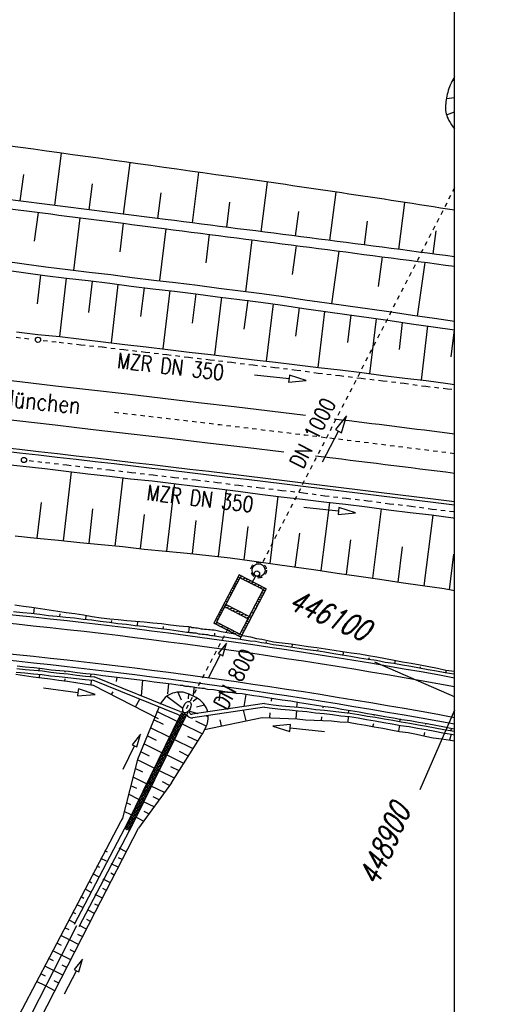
# Model space of a CAD drawing. Extents: x 0 to 1135, y 0 to 420.
# Tile 34 of 84: x 900 to 956, y 65 to 179. Entities that reach past the tile are written whole.
import ezdxf

# ---------------------------------------------------------------- set-up
doc = ezdxf.new("R2010")
doc.units = 0
doc.header["$LTSCALE"] = 2
doc.header["$MEASUREMENT"] = 0
for name, pattern in [('ACAD_ISO03W100', [0.5, 0.25, -0.25]), ('ACAD_ISO10W100W', [0.5, 0.25, -0.25]), ('AUSGEZOGEN', [0]), ('STRICHLINIEX2', [0.5, 0.25, -0.25])]:
    doc.linetypes.add(name, pattern=pattern)
doc.layers.get('0').update_dxf_attribs({"color": 8, "linetype": 'AUSGEZOGEN'})
for name, color, linetype in [('Bahnachse', 7, 'CONTINUOUS'), ('Bestand', 8, 'CONTINUOUS'), ('BOESCHG', 8, 'AUSGEZOGEN'), ('Boeschung', 15, 'CONTINUOUS'), ('Durchlässe', 15, 'CONTINUOUS'), ('FBRTOP', 8, 'AUSGEZOGEN'), ('Gleisachsen', 7, 'CONTINUOUS'), ('GRABEN', 8, 'AUSGEZOGEN'), ('Kabelanlagen', 15, 'CONTINUOUS'), ('NETZ', 250, 'AUSGEZOGEN'), ('RAHMEN', 250, 'AUSGEZOGEN'), ('SCHRIFT', 8, 'AUSGEZOGEN'), ('Tiefenentwässerung', 15, 'CONTINUOUS'), ('Wegboeschungen', 15, 'CONTINUOUS'), ('Wege', 15, 'CONTINUOUS')]:
    doc.layers.add(name, color=color, linetype=linetype)
doc.styles.add('ROMANS', font='romans.shx', dxfattribs={"width": 0.8})

# ---------------------------------------------------------------- blocks, each defined once
blk = doc.blocks.new('*X50')
at = {"color": 0, "linetype": 'ByBlock'}
for p, q in [((-1152511, 1997968), (-1152218, 1998261)), ((-1151870, 1997959), (-1152140, 1998228)), ((-1153129, 1996395), (-1152067, 1997457)), ((-1152923, 1996919), (-1151861, 1997981)), ((-1152319, 1996817), (-1152782, 1997279)), ((-1152717, 1997443), (-1151993, 1998168)), ((-1152229, 1997045), (-1152692, 1997508)), ((-1152139, 1997273), (-1152602, 1997736)), ((-1152050, 1997502), (-1152512, 1997965)), ((-1151960, 1997730), (-1152423, 1998193)), ((-1153541, 1995347), (-1152479, 1996409)), ((-1153335, 1995871), (-1152273, 1996933)), ((-1152768, 1995674), (-1153231, 1996137)), ((-1152678, 1995903), (-1153141, 1996366)), ((-1152588, 1996131), (-1153051, 1996594)), ((-1152498, 1996360), (-1152961, 1996823)), ((-1152409, 1996588), (-1152872, 1997051)), ((-1154159, 1993774), (-1153097, 1994836)), ((-1153953, 1994298), (-1152891, 1995360)), ((-1153747, 1994822), (-1152685, 1995884)), ((-1153217, 1994532), (-1153679, 1994995)), ((-1153127, 1994761), (-1153590, 1995224)), ((-1153037, 1994989), (-1153500, 1995452)), ((-1152947, 1995218), (-1153410, 1995680)), ((-1152858, 1995446), (-1153320, 1995909)), ((-1154571, 1992725), (-1153509, 1993788)), ((-1154365, 1993250), (-1153303, 1994312)), ((-1153666, 1993390), (-1154128, 1993853)), ((-1153576, 1993619), (-1154039, 1994081)), ((-1153486, 1993847), (-1153949, 1994310)), ((-1153396, 1994075), (-1153859, 1994538)), ((-1153306, 1994304), (-1153769, 1994767)), ((-1154983, 1991677), (-1153921, 1992739)), ((-1154777, 1992201), (-1153715, 1993263)), ((-1154114, 1992248), (-1154577, 1992711)), ((-1154025, 1992476), (-1154487, 1992939)), ((-1153935, 1992705), (-1154398, 1993168)), ((-1153845, 1992933), (-1154308, 1993396)), ((-1153755, 1993162), (-1154218, 1993625)), ((-1155396, 1990629), (-1154333, 1991691)), ((-1155189, 1991153), (-1154127, 1992215)), ((-1154563, 1991106), (-1155026, 1991569)), ((-1154473, 1991334), (-1154936, 1991797)), ((-1154384, 1991563), (-1154847, 1992026)), ((-1154294, 1991791), (-1154757, 1992254)), ((-1154204, 1992020), (-1154667, 1992482)), ((-1155808, 1989580), (-1154745, 1990642)), ((-1155602, 1990104), (-1154539, 1991166)), ((-1155012, 1989964), (-1155475, 1990427)), ((-1154922, 1990192), (-1155385, 1990655)), ((-1154833, 1990421), (-1155295, 1990883)), ((-1154743, 1990649), (-1155206, 1991112)), ((-1154653, 1990878), (-1155116, 1991340)), ((-1156220, 1988532), (-1155158, 1989594)), ((-1156014, 1989056), (-1154951, 1990118)), ((-1155461, 1988822), (-1155924, 1989284)), ((-1155371, 1989050), (-1155834, 1989513)), ((-1155281, 1989279), (-1155744, 1989741)), ((-1155192, 1989507), (-1155654, 1989970)), ((-1155102, 1989735), (-1155565, 1990198)), ((-1156838, 1986959), (-1155776, 1988021)), ((-1156632, 1987483), (-1155570, 1988545)), ((-1156426, 1988008), (-1155364, 1989070)), ((-1155910, 1987680), (-1156373, 1988142)), ((-1155820, 1987908), (-1156283, 1988371)), ((-1155730, 1988136), (-1156193, 1988599)), ((-1155641, 1988365), (-1156103, 1988828)), ((-1155551, 1988593), (-1156014, 1989056)), ((-1157250, 1985911), (-1156188, 1986973)), ((-1157044, 1986435), (-1155982, 1987497)), ((-1156359, 1986537), (-1156821, 1987000)), ((-1156269, 1986766), (-1156732, 1987229)), ((-1156179, 1986994), (-1156642, 1987457)), ((-1156089, 1987223), (-1156552, 1987685)), ((-1156000, 1987451), (-1156462, 1987914)), ((-1157662, 1984862), (-1156600, 1985924)), ((-1157456, 1985386), (-1156394, 1986449)), ((-1156808, 1985395), (-1157270, 1985858)), ((-1156718, 1985624), (-1157181, 1986086)), ((-1156628, 1985852), (-1157091, 1986315)), ((-1156538, 1986081), (-1157001, 1986543)), ((-1156448, 1986309), (-1156911, 1986772)), ((-1157849, 1984357), (-1156806, 1985400)), ((-1157256, 1984253), (-1157719, 1984716)), ((-1157167, 1984482), (-1157629, 1984944)), ((-1157623, 1984264), (-1157012, 1984876)), ((-1157077, 1984710), (-1157540, 1985173)), ((-1156987, 1984938), (-1157450, 1985401)), ((-1156897, 1985167), (-1157360, 1985630)), ((-1157559, 1984237), (-1157809, 1984488)), ((-1157398, 1984171), (-1157218, 1984352))]:
    blk.add_line(p, q, dxfattribs=at)
blk = doc.blocks.new('*X52')
at = {"color": 0, "linetype": 'ByBlock'}
for p, q in [((-1147226, 2014286), (-1147082, 2014325)), ((-1147121, 2014547), (-1147039, 2014569)), ((-1146937, 2014364), (-1146792, 2014403)), ((-1146753, 2014180), (-1146355, 2014287)), ((-1146241, 2014084), (-1146096, 2014123)), ((-1147787, 2012971), (-1147481, 2013053)), ((-1147573, 2013261), (-1147428, 2013300)), ((-1147565, 2013497), (-1147259, 2013579)), ((-1147400, 2013774), (-1147255, 2013813)), ((-1147343, 2014022), (-1147037, 2014104)), ((-1146411, 2014039), (-1146385, 2014046)), ((-1146069, 2013897), (-1145672, 2014004)), ((-1145727, 2013756), (-1145689, 2013766)), ((-1145545, 2013805), (-1145534, 2013808)), ((-1145534, 2013808), (-1145400, 2013844)), ((-1145385, 2013615), (-1144988, 2013721)), ((-1145043, 2013474), (-1144993, 2013487)), ((-1144849, 2013526), (-1144704, 2013564)), ((-1144701, 2013332), (-1144304, 2013439)), ((-1144359, 2013191), (-1144297, 2013207)), ((-1144252, 2012987), (-1143946, 2013069)), ((-1144153, 2013246), (-1144008, 2013285)), ((-1148231, 2011920), (-1147925, 2012002)), ((-1148120, 2012183), (-1148065, 2012198)), ((-1148009, 2012446), (-1147703, 2012528)), ((-1147920, 2012237), (-1147814, 2012265)), ((-1147898, 2012708), (-1147891, 2012710)), ((-1147746, 2012749), (-1147601, 2012788)), ((-1144696, 2011936), (-1144390, 2012018)), ((-1144499, 2012222), (-1144354, 2012260)), ((-1144474, 2012461), (-1144168, 2012543)), ((-1144326, 2012734), (-1144181, 2012773)), ((-1148676, 2010870), (-1148370, 2010952)), ((-1148556, 2011135), (-1148411, 2011173)), ((-1148454, 2011395), (-1148147, 2011477)), ((-1148370, 2010952), (-1148209, 2010995)), ((-1148343, 2011658), (-1148238, 2011686)), ((-1148343, 2010726), (-1148295, 2010739)), ((-1148266, 2011212), (-1148259, 2011214)), ((-1148150, 2010778), (-1148005, 2010816)), ((-1148093, 2011725), (-1148036, 2011740)), ((-1148001, 2010584), (-1147525, 2010712)), ((-1145141, 2010885), (-1144835, 2010967)), ((-1145030, 2011148), (-1144991, 2011158)), ((-1145019, 2010685), (-1144946, 2010704)), ((-1144919, 2011410), (-1144612, 2011492)), ((-1144846, 2011197), (-1144724, 2011230)), ((-1144672, 2011709), (-1144528, 2011748)), ((-1149120, 2009819), (-1148814, 2009901)), ((-1149076, 2009598), (-1148931, 2009636)), ((-1148903, 2010110), (-1148758, 2010149)), ((-1148898, 2010344), (-1148592, 2010426)), ((-1148729, 2010622), (-1148584, 2010661)), ((-1147659, 2010443), (-1147599, 2010459)), ((-1147454, 2010498), (-1147309, 2010537)), ((-1147317, 2010302), (-1146841, 2010429)), ((-1146975, 2010160), (-1146903, 2010180)), ((-1146758, 2010219), (-1146613, 2010258)), ((-1146633, 2010019), (-1146157, 2010147)), ((-1146292, 2009878), (-1146207, 2009901)), ((-1146062, 2009939), (-1145917, 2009978)), ((-1145950, 2009737), (-1145585, 2009834)), ((-1145655, 2009582), (-1145511, 2009621)), ((-1145585, 2009834), (-1145279, 2009916)), ((-1145474, 2010097), (-1145337, 2010134)), ((-1145363, 2010360), (-1145057, 2010442)), ((-1145252, 2010622), (-1145164, 2010646)), ((-1145192, 2010172), (-1145168, 2010179)), ((-1149523, 2008779), (-1149126, 2008885)), ((-1149453, 2009031), (-1149394, 2009047)), ((-1149342, 2009293), (-1149036, 2009375)), ((-1149249, 2009085), (-1149147, 2009113)), ((-1149231, 2009556), (-1149221, 2009559)), ((-1149133, 2008651), (-1148988, 2008689)), ((-1148843, 2008728), (-1148784, 2008744)), ((-1148839, 2008496), (-1148442, 2008603)), ((-1148147, 2008449), (-1148100, 2008461)), ((-1146029, 2008783), (-1145723, 2008865)), ((-1146002, 2008558), (-1145857, 2008597)), ((-1145829, 2009070), (-1145684, 2009109)), ((-1145807, 2009309), (-1145501, 2009391)), ((-1148437, 2008371), (-1148292, 2008410)), ((-1148156, 2008214), (-1147866, 2008291)), ((-1147866, 2008291), (-1147759, 2008320)), ((-1147741, 2008092), (-1147596, 2008131)), ((-1147472, 2007931), (-1147075, 2008037)), ((-1147451, 2008170), (-1147417, 2008179)), ((-1147045, 2007813), (-1146900, 2007851)), ((-1146788, 2007648), (-1146167, 2007815)), ((-1146755, 2007890), (-1146733, 2007896)), ((-1146362, 2007995), (-1146320, 2008007)), ((-1146349, 2007533), (-1146278, 2007552)), ((-1146251, 2008258), (-1145945, 2008340)), ((-1146175, 2008045), (-1146056, 2008077))]:
    blk.add_line(p, q, dxfattribs=at)

msp = doc.modelspace()

# ---------------------------------------------------------------- linework, layer by layer
at = {"layer": 'Bahnachse', "linetype": 'ACAD_ISO10W100W'}
msp.add_arc((438.49, -3923.89), 4085, 82.80676, 83.36326, dxfattribs=at)
at = {"layer": 'Bestand', "linetype": 'Continuous'}
for p, q in [((912.31, 86.46), (906.13, 74.69)), ((912.84, 86.19), (906.66, 74.41)), ((909.99, 83.02), (909.67, 83.19)), ((912.13, 83.05), (911.31, 83.47)), ((909.86, 81.97), (909.21, 82.3)), ((911.68, 82.16), (911.26, 82.37)), ((909.08, 81.24), (908.76, 81.41)), ((911.22, 81.27), (910.39, 81.69)), ((908.17, 79.46), (907.85, 79.63)), ((908.95, 80.19), (908.3, 80.52)), ((910.31, 79.49), (909.48, 79.91)), ((910.76, 80.38), (910.35, 80.59)), ((908.04, 78.41), (907.39, 78.74)), ((909.85, 78.6), (909.44, 78.81)), ((907.26, 77.68), (906.93, 77.85)), ((909.4, 77.71), (908.57, 78.13)), ((907.12, 76.63), (906.48, 76.96)), ((908.48, 75.93), (907.66, 76.35)), ((908.94, 76.82), (908.53, 77.03)), ((906.21, 74.85), (905.56, 75.18)), ((906.34, 75.9), (906.02, 76.07)), ((908.03, 75.04), (907.61, 75.25)), ((905.57, 74.05), (905.07, 74.31)), ((907.57, 74.15), (906.74, 74.57)), ((905.58, 72.92), (904.6, 73.42)), ((906.65, 72.38), (905.58, 72.92)), ((907.12, 73.26), (906.57, 73.54)), ((904.66, 71.15), (903.67, 71.65)), ((904.66, 72.27), (904.14, 72.54)), ((906.2, 71.48), (905.66, 71.76)), ((903.75, 70.49), (903.2, 70.77)), ((905.73, 70.6), (904.66, 71.15)), ((903.75, 69.37), (902.74, 69.89)), ((904.82, 68.82), (903.75, 69.37)), ((905.27, 69.71), (904.75, 69.98)), ((902.83, 68.71), (902.27, 69)), ((904.36, 67.93), (903.84, 68.2)), ((902.84, 67.59), (901.8, 68.12)), ((903.9, 67.04), (902.84, 67.59))]:
    msp.add_line(p, q, dxfattribs=at)
for points in [[(911.67, 86.86), (911.49, 86.5), (903.28, 70.91), (895.35, 55.91), (885.82, 37.57), (876.16, 18.64), (875.41, 16.95)], [(877.83, 16.89), (885.68, 31.52), (896.63, 52.93), (908.6, 76.16), (913.54, 85.79)], [(906.4, 74.53), (888.3, 39.19), (876.94, 16.96)], [(905.02, 66.67), (906.4, 69.34), (906.66, 69.2), (907.08, 70.67), (906.13, 69.48), (906.4, 69.34)]]:
    msp.add_lwpolyline(points, dxfattribs=at)
at = {"layer": 'BOESCHG'}
for p, q in [((949.78, 172.04), (950, 171.99)), ((949.05, 169.94), (950, 170.05)), ((949.07, 168.04), (950, 168.39)), ((949.93, 166.49), (950, 166.55)), ((904.62, 163.62), (903.85, 157.61)), ((912.54, 162.52), (911.79, 156.59)), ((920.47, 161.41), (919.72, 155.58)), ((900.27, 161.14), (899.88, 158.11)), ((908.2, 160.09), (907.82, 157.1)), ((928.39, 160.29), (927.66, 154.56)), ((916.13, 159.03), (915.75, 156.09)), ((936.31, 159.13), (935.59, 153.54)), ((924.06, 157.96), (923.69, 155.07)), ((944.23, 157.94), (943.53, 152.52)), ((931.99, 156.88), (931.62, 154.05)), ((939.92, 155.78), (939.56, 153.03)), ((947.84, 154.66), (947.49, 152))]:
    msp.add_line(p, q, dxfattribs=at)
for points in [[(428.42, 181.59, 0.027747), (430.78, 181.47, 0.006116), (434.93, 181.56, 0.002194), (446.49, 181.98, 0.001893), (476.88, 183.35, -0.001976), (505.99, 184.65, -0.004119), (526.14, 185.31, -0.003018), (553.64, 185.81, -0.0129), (589.11, 185.33, -0.016407), (616.92, 183.32, -0.000184), (634.87, 181.43, 0.000162), (655.25, 179.27, 0.00008), (700.78, 174.48, 0.000977), (704.51, 174.09, 0.012564), (707.61, 173.86, 0.001917), (727.97, 172.91, 0.004246), (740.14, 172.49, -0.003572), (754.6, 172.01, -0.012737), (794.65, 169.38, -0.008712), (852.97, 163.02, -0.000174), (886.62, 158.75, -0.000196), (916.5, 154.93, -0.000844), (950, 150.58, 0.006348)], [(950, 157.04, 0.003823), (923.97, 160.92, 0.001542), (875.89, 167.55, 0.003293), (853.35, 170.43, 0.010597), (819.43, 173.82, 0.005111), (748.93, 178.63, 0.007111), (718.72, 179.96, -0.014397)], [(950, 151.68, 0.000626), (916.64, 155.98, 0.000244), (877.89, 160.9, 0.000378), (852.89, 164.05, 0.007995), (814.83, 168.2, 0.00506), (754.54, 173.17, 0.001599), (738.36, 174.29, 0.002639)], [(950, 172.43, 0.004083), (949.91, 172.28, 0.06262), (949.21, 170.63, 0.06515), (948.95, 168.92, 0.129841), (949.33, 167.4, 0.047915), (950, 166.41, 0.117065)]]:
    msp.add_lwpolyline(points, format="xyb", dxfattribs=at)
at = {"layer": 'Boeschung', "linetype": 'Continuous'}
for p, q in [((918.08, 101.47), (918.48, 100.58)), ((919.31, 101.27), (919.27, 100.7)), ((920.2, 100.84), (919.41, 101.22)), ((916.83, 101), (918.68, 99.61)), ((919.85, 100.42), (920.28, 100.79)), ((920.23, 99.76), (921.15, 100.02)), ((918.37, 98.82), (912.31, 86.46)), ((919.22, 99.18), (912.84, 86.19)), ((915.8, 99.51), (913.44, 93.69)), ((918.01, 98.08), (915.67, 99.23)), ((915.92, 99.77), (915.8, 99.51)), ((918.66, 99.4), (918.57, 99.23)), ((919.42, 99.29), (920.41, 99.01)), ((916.44, 97.74), (915.31, 98.29)), ((920.91, 96.66), (918.55, 97.82)), ((921.37, 97.55), (920.18, 98.13)), ((921.35, 98.75), (921.59, 98.68)), ((917.13, 96.29), (914.93, 97.36)), ((917.36, 91), (920.84, 96.54)), ((921.31, 97.43), (920.84, 96.54)), ((916.25, 94.49), (914.18, 95.51)), ((915.62, 95.91), (914.55, 96.43)), ((919.84, 94.95), (917.67, 96.02)), ((920.38, 95.8), (919.24, 96.36)), ((914.8, 94.08), (913.8, 94.58)), ((919.31, 94.1), (918.27, 94.61)), ((913.44, 93.69), (911.65, 86.8)), ((915.37, 92.69), (913.43, 93.65)), ((918.77, 93.25), (916.79, 94.23)), ((914.04, 92.23), (913.17, 92.66)), ((917.7, 91.55), (915.9, 92.43)), ((918.24, 92.4), (917.29, 92.86)), ((914.48, 90.9), (912.92, 91.67)), ((917.36, 91), (913.54, 85.79)), ((917.14, 90.71), (916.3, 91.12)), ((913.35, 90.34), (912.66, 90.68)), ((916.54, 89.89), (915.02, 90.63)), ((912.65, 88.46), (912.15, 88.7)), ((913.6, 89.1), (912.4, 89.69)), ((915.34, 88.25), (914.14, 88.84)), ((915.94, 89.07), (915.26, 89.4)), ((912.72, 87.31), (911.89, 87.72)), ((914.74, 87.43), (914.22, 87.69)), ((914.14, 86.61), (913.26, 87.04)), ((911.04, 83.61), (911.04, 83.61))]:
    msp.add_line(p, q, dxfattribs=at)
for points in [[(901.97, 156.79), (901.5, 153.46)], [(906.08, 150.1), (906.82, 156.17)], [(911.78, 155.53), (911.38, 152.24)], [(916.02, 148.92), (916.74, 154.9)], [(921.71, 154.26), (921.3, 150.96)], [(925.94, 147.64), (926.67, 153.62)], [(931.74, 152.96), (931.27, 149.63)], [(935.85, 146.26), (936.7, 152.32)], [(897.9, 151.2), (900.38, 150.86), (902.85, 150.51), (905.39, 150.21), (907.87, 149.91), (910.36, 149.62), (912.83, 149.28), (915.32, 148.98), (917.8, 148.69), (920.34, 148.38), (922.81, 148.04), (925.3, 147.74), (927.78, 147.45), (930.26, 147.11), (932.73, 146.71), (935.25, 146.36), (937.73, 146.02), (940.21, 145.67), (942.68, 145.33), (945.15, 144.93), (947.68, 144.58), (950, 144.26)], [(941.66, 151.67), (941.17, 148.25)], [(945.74, 144.84), (946.61, 151.02)], [(897.79, 150.21), (900.27, 149.86), (902.75, 149.52), (905.23, 149.22), (907.76, 148.92), (910.25, 148.62), (912.72, 148.28), (915.21, 147.99), (917.69, 147.69), (920.18, 147.4), (922.66, 147.05), (925.19, 146.75), (927.67, 146.45), (930.15, 146.11), (932.62, 145.72), (935.1, 145.37), (937.57, 145.03), (940.1, 144.68), (942.58, 144.33), (945.04, 143.94), (947.52, 143.59), (950, 143.25), (950, 143.25)], [(902.25, 149.6), (901.87, 146.25)], [(904.46, 142.46), (905.23, 149.22)], [(908.21, 148.85), (907.8, 145.26)], [(910.42, 141.75), (911.19, 148.47)], [(914.21, 148.09), (913.79, 144.77)], [(916.38, 141.06), (917.2, 147.77)], [(920.18, 147.4), (919.74, 144.02)], [(922.35, 140.37), (923.16, 147.02)], [(926.14, 146.65), (925.71, 143.32)], [(928.31, 139.62), (929.11, 146.23)], [(932.08, 145.8), (931.66, 142.53)], [(934.27, 138.92), (935.05, 145.38)], [(938.02, 144.96), (937.66, 141.77)], [(940.23, 138.17), (940.99, 144.53)], [(943.96, 144.11), (943.61, 140.98)], [(946.18, 137.43), (946.93, 143.69)], [(949.95, 143.26), (949.55, 140.13)], [(899.48, 143), (901.96, 142.71), (904.46, 142.46), (906.99, 142.16), (909.47, 141.86), (911.96, 141.57), (914.44, 141.27), (916.93, 140.98), (919.41, 140.68), (921.9, 140.39), (924.38, 140.09), (926.87, 139.8), (929.35, 139.5), (931.83, 139.21), (934.32, 138.91), (936.8, 138.62), (939.29, 138.32), (941.77, 137.98), (944.25, 137.68), (946.73, 137.39), (949.21, 137.05), (950, 136.95)], [(897.76, 127.78), (900.25, 127.54), (902.74, 127.24), (905.22, 126.95), (907.71, 126.65), (910.19, 126.36), (912.63, 126.07), (915.12, 125.82), (917.6, 125.53), (920.09, 125.23), (922.57, 124.94), (925.06, 124.64), (927.53, 124.3), (930.02, 124), (932.45, 123.72), (934.94, 123.42), (937.42, 123.13), (939.91, 122.83), (942.38, 122.49), (944.87, 122.19), (947.35, 121.9), (949.83, 121.56), (950, 121.53)], [(905.77, 126.88), (904.85, 118.9)], [(911.74, 126.21), (910.83, 118.3)], [(917.7, 125.51), (916.76, 117.71)], [(923.66, 124.77), (922.74, 117.11)], [(929.62, 124.07), (928.69, 116.32)], [(901.87, 119.23), (902.36, 123.35)], [(935.58, 123.32), (934.58, 115.48)], [(941.54, 122.62), (940.52, 114.63)], [(907.85, 118.63), (908.28, 122.61)], [(913.78, 118.04), (914.25, 121.96)], [(947.5, 121.88), (946.46, 113.74)], [(919.76, 117.44), (920.21, 121.26)], [(925.72, 116.74), (926.18, 120.57)], [(899.32, 119.48), (901.82, 119.24), (904.31, 118.99), (906.8, 118.74), (909.24, 118.51), (911.74, 118.26), (914.22, 117.97), (916.71, 117.72), (919.16, 117.48), (921.65, 117.24), (924.13, 116.94), (926.61, 116.6), (929.04, 116.26), (931.51, 115.92), (933.99, 115.57), (936.46, 115.18), (938.94, 114.84), (941.36, 114.5), (943.83, 114.11), (946.31, 113.76), (948.79, 113.42), (950, 113.18)], [(931.61, 115.9), (932.14, 119.82)], [(937.55, 115.06), (938.04, 119.03)], [(943.49, 114.16), (943.98, 118.23)], [(949.42, 113.27), (949.93, 117.39)], [(911.78, 92.59), (913.1, 95.28), (913.37, 95.15), (913.77, 96.62), (912.83, 95.41), (913.1, 95.28)]]:
    msp.add_lwpolyline(points, dxfattribs=at)
for centre, start, end in [((918.31, 98.98), 63.8667, 154.9295), ((919.1, 98.59), 13.5706, 63.8667), ((919.1, 98.59), 332.337, 4.393)]:
    msp.add_arc(centre, 2.5, start, end, dxfattribs=at)
at = {"layer": 'Durchlässe', "linetype": 'Continuous'}
for p, q in [((925.14, 115), (922.22, 109.41)), ((928.26, 113.4), (925.14, 115)), ((927.05, 114.86), (926.58, 113.98)), ((925.25, 114.66), (922.56, 109.52)), ((927.92, 113.29), (925.25, 114.66)), ((927.92, 113.29), (925.23, 108.15)), ((928.26, 113.4), (925.34, 107.82)), ((926.16, 109.93), (923.49, 111.29)), ((926.3, 110.19), (923.63, 111.56)), ((925.34, 107.82), (922.22, 109.41)), ((925.23, 108.15), (922.56, 109.52))]:
    msp.add_line(p, q, dxfattribs=at)
at = {"layer": 'Durchlässe', "linetype": 'STRICHLINIEX2'}
msp.add_line((923.9, 108.84), (918.8, 99.09), dxfattribs=at)
msp.add_lwpolyline([(950, 159.64), (927.8, 116.32)], dxfattribs=at)
at = {"layer": 'Durchlässe', "linetype": 'Continuous'}
for points in [[(934.78, 128.01), (936.62, 131.56), (936.97, 131.38), (937.53, 133.34), (936.26, 131.74), (936.62, 131.56)], [(921.63, 103.13), (923, 105.8), (923.27, 105.66), (923.69, 107.13), (922.73, 105.93), (923, 105.8)]]:
    msp.add_lwpolyline(points, dxfattribs=at)
at = {"layer": 'Durchlässe', "linetype": 'ACAD_ISO03W100'}
msp.add_circle((927.4, 115.53), 0.9, dxfattribs=at)
at = {"layer": 'Durchlässe', "linetype": 'Continuous'}
for centre, radius in [((927.4, 115.53), 0.75), ((927.2, 115.14), 0.313)]:
    msp.add_circle(centre, radius, dxfattribs=at)
msp.add_ellipse((919.13, 99.73), major_axis=(-0.317, -0.646), ratio=0.555556, start_param=3.141593, end_param=9.424778, dxfattribs=at)
at = {"layer": 'FBRTOP', "const_width": 0.5}
for points in [[(88.01, 187.53, 0), (104.84, 188.97, 0), (166.44, 194.27, -0.000002), (228.71, 199.62, 0.000002), (290.98, 204.97, 0.000001), (321.65, 207.61, 0.000001), (340.8, 209.25, 0.000002), (353.25, 210.32, -0.000001), (365.71, 211.39, -0.000007)], [(87.67, 191.51, 0), (104.5, 192.96, 0), (166.1, 198.25, -0.000002), (228.37, 203.61, 0.000002), (290.64, 208.96, 0.000001), (321.31, 211.59, 0.000001), (340.45, 213.24, 0.000002), (352.91, 214.31, -0.000001), (365.36, 215.38, -0.000007)], [(377.82, 216.45, 0.000001), (390.27, 217.52, 0.000044)], [(378.16, 212.46, 0.000001), (390.61, 213.53, 0.000044)]]:
    msp.add_lwpolyline(points, format="xyb", dxfattribs=at)
at = {"layer": 'Gleisachsen', "linetype": 'Continuous'}
for radius, start, end in [(4082.75, 83.08134, 91.02721), (4087.25, 83.05345, 86.77254), (4087.25, 82.81074, 83.00697), (4082.75, 82.80277, 83.02957)]:
    msp.add_arc((438.49, -3923.89), radius, start, end, dxfattribs=at)
at = {"layer": 'GRABEN', "linetype": 'Continuous'}
msp.add_line((916.1, 100.13), (916.09, 100.14), dxfattribs=at)
at = {"layer": 'Kabelanlagen', "linetype": 'Continuous'}
for radius, start, end in [(4079.5, 82.79701, 84.77166), (4079.1, 82.7963, 84.77165)]:
    msp.add_arc((438.49, -3923.89), radius, start, end, dxfattribs=at)
at = {"layer": 'NETZ'}
for p, q in [((949.98, 100.94), (940.81, 104.92)), ((949.98, 99.39), (946, 90.22))]:
    msp.add_line(p, q, dxfattribs=at)
at = {"layer": 'RAHMEN'}
msp.add_line((950, 0), (950, 415), dxfattribs=at)
at = {"layer": 'Tiefenentwässerung', "linetype": 'ACAD_ISO03W100'}
for points in [[(899.43, 142.4), (901.37, 142.17)], [(902.56, 142.03), (904.4, 141.81), (906.89, 141.52), (909.38, 141.27), (911.86, 140.97), (914.35, 140.68), (916.83, 140.39), (919.32, 140.09), (921.8, 139.8), (924.29, 139.5), (926.77, 139.21), (929.26, 138.91), (931.79, 138.61), (934.27, 138.26), (936.75, 137.97), (939.24, 137.67), (941.72, 137.38), (944.2, 137.08), (946.68, 136.74), (949.17, 136.45), (950, 136.35)], [(900.93, 128.18), (902.82, 127.96), (905.3, 127.67), (907.78, 127.38), (910.27, 127.09), (912.75, 126.81), (915.24, 126.52), (917.72, 126.23), (920.2, 125.94), (922.64, 125.66), (925.12, 125.32), (927.6, 125.03), (930.08, 124.74), (932.57, 124.46), (935.05, 124.12), (937.53, 123.83), (940.01, 123.54), (942.49, 123.2), (944.98, 122.92), (947.41, 122.58), (949.89, 122.3), (950, 122.28)]]:
    msp.add_lwpolyline(points, dxfattribs=at)
at = {"layer": 'Tiefenentwässerung', "linetype": 'Continuous'}
for points in [[(926.93, 138.07), (930.91, 137.63), (930.86, 137.23), (932.9, 137.41), (930.95, 138.03), (930.91, 137.63)], [(932.63, 122.8), (936.6, 122.36), (936.56, 121.96), (938.59, 122.14), (936.65, 122.76), (936.6, 122.36)]]:
    msp.add_lwpolyline(points, dxfattribs=at)
for centre in [(901.96, 142.1), (900.34, 128.24)]:
    msp.add_circle(centre, 0.3, dxfattribs=at)
at = {"layer": 'Wegboeschungen', "linetype": 'Continuous'}
for p, q in [((918.15, 98.87), (908.28, 102.86)), ((915.87, 98.39), (908.29, 102.29)), ((918.3, 99.24), (908.43, 103.23)), ((910.43, 101.19), (910.61, 101.52)), ((913.21, 99.76), (913.71, 100.67)), ((928.08, 100.15), (919.75, 98.92)), ((928.07, 99.74), (919.81, 98.52)), ((925.96, 98.17), (925.67, 99.39)), ((921.16, 97.15), (927.82, 98.56)), ((923.14, 97.57), (922.98, 98.27))]:
    msp.add_line(p, q, dxfattribs=at)
for points in [[(899.28, 111.54), (900.27, 111.4), (901.26, 111.25), (902.25, 111.11), (903.24, 110.96), (904.23, 110.82), (905.22, 110.67), (906.21, 110.53), (907.21, 110.38), (908.19, 110.19), (909.23, 110.04), (910.23, 109.94), (911.22, 109.85), (912.22, 109.75), (913.21, 109.66), (914.21, 109.56), (915.2, 109.47), (916.2, 109.37), (917.24, 109.22), (918.24, 109.13), (919.23, 109.03), (919.33, 109.02), (919.43, 109.01), (919.58, 109), (919.68, 108.94), (919.77, 108.93), (919.87, 108.92), (919.97, 108.91), (920.12, 108.9), (920.22, 108.89), (920.32, 108.88), (920.52, 108.86), (920.77, 108.78), (920.96, 108.77), (921.16, 108.75), (921.41, 108.72), (921.61, 108.7), (921.81, 108.68), (922.01, 108.67), (922.26, 108.64), (922.46, 108.62), (923.1, 108.46), (923.79, 108.34), (924.48, 108.23), (924.59, 108.2)], [(899.15, 110.75), (900.2, 110.65), (901.19, 110.56), (902.19, 110.46), (903.18, 110.32), (904.18, 110.22), (905.17, 110.13), (906.17, 110.03), (907.16, 109.89), (908.15, 109.79), (909.14, 109.65), (910.19, 109.55), (911.18, 109.4), (912.18, 109.31), (913.17, 109.16), (914.16, 109.07), (915.15, 108.92), (916.15, 108.82), (917.14, 108.68), (918.13, 108.53), (919.12, 108.39), (919.27, 108.38), (919.37, 108.37), (919.47, 108.36), (919.57, 108.35), (919.72, 108.33), (919.82, 108.32), (919.92, 108.31), (920.02, 108.3), (920.17, 108.29), (920.27, 108.28), (920.46, 108.21), (920.66, 108.19), (920.91, 108.17), (921.11, 108.15), (921.31, 108.13), (921.5, 108.11), (921.75, 108.04), (921.95, 108.02), (922.15, 108), (922.35, 107.98), (923.04, 107.86), (923.69, 107.8), (924.38, 107.69), (925.07, 107.62), (925.72, 107.51), (926.41, 107.39), (927.06, 107.33), (927.75, 107.21), (928.39, 107.1), (929.08, 106.98), (930.07, 106.84), (931.06, 106.69), (932.06, 106.55), (933.05, 106.4), (934.04, 106.26), (935.03, 106.11), (936.06, 105.91), (937.05, 105.77), (938.04, 105.62), (939.03, 105.43), (940.02, 105.28), (941.01, 105.14), (942, 104.94), (942.99, 104.8), (943.98, 104.6), (944.97, 104.46), (945.95, 104.26), (946.94, 104.07), (947.93, 103.92), (948.91, 103.73), (949.91, 103.58), (950, 103.57)], [(901.49, 110.53), (901.56, 111.23)], [(904.47, 110.19), (904.5, 110.49)], [(907.46, 109.86), (907.5, 110.31)], [(910.44, 109.52), (910.46, 109.72)], [(913.42, 109.14), (913.46, 109.63)], [(916.39, 108.75), (916.42, 109.05)], [(919.37, 108.37), (919.43, 109.01)], [(922.35, 107.98), (922.37, 108.28)], [(925.44, 108.01), (925.81, 107.95), (926.45, 107.84), (927.14, 107.67), (927.78, 107.56), (928.47, 107.44), (929.11, 107.28), (930.1, 107.14), (931.15, 107.04), (932.14, 106.89), (933.13, 106.75), (934.12, 106.6), (935.11, 106.46), (936.1, 106.31), (937.09, 106.17), (938.08, 106.02), (939.07, 105.88), (940.06, 105.68), (941.05, 105.54), (942.04, 105.34), (943.02, 105.15), (944.01, 104.95), (945, 104.81), (946.04, 104.61), (947.02, 104.41), (948.01, 104.22), (948.99, 104.02), (949.98, 103.88), (950, 103.88)], [(925.32, 107.54), (925.35, 107.83)], [(928.29, 107.11), (928.31, 107.31)], [(931.26, 106.67), (931.29, 106.97)], [(934.24, 106.24), (934.25, 106.39)], [(937.15, 105.76), (937.24, 106.15)], [(899.56, 104.49), (900.5, 104.39), (901.5, 104.3), (902.49, 104.2), (903.49, 104.06), (904.48, 103.96), (905.48, 103.87), (906.47, 103.72), (907.46, 103.63), (908.46, 103.53), (909.45, 103.39), (910.44, 103.29), (911.39, 103.15), (912.38, 103.06), (913.37, 102.91), (914.37, 102.82), (915.36, 102.67), (916.35, 102.53), (917.34, 102.43), (918.34, 102.29), (918.43, 102.28), (918.53, 102.27), (918.63, 102.26), (918.78, 102.19), (918.88, 102.18), (918.98, 102.17), (919.08, 102.16), (919.23, 102.15), (919.33, 102.14), (919.43, 102.13), (919.62, 102.11), (919.82, 102.09), (920.07, 102.02), (920.27, 102), (920.47, 101.98), (920.67, 101.96), (920.86, 101.94), (921.11, 101.92), (921.31, 101.85), (921.51, 101.83), (922.2, 101.76), (922.85, 101.65), (923.49, 101.54), (924.19, 101.47), (924.83, 101.36), (925.52, 101.3), (926.17, 101.18), (926.86, 101.07), (927.51, 101.01), (928.2, 100.89), (929.14, 100.75), (930.13, 100.6), (931.12, 100.46), (932.11, 100.26), (933.1, 100.12), (934.09, 99.97), (935.08, 99.83), (936.07, 99.68), (937.01, 99.49), (938, 99.35), (938.99, 99.2), (939.97, 99.01), (940.96, 98.86), (941.95, 98.67), (942.94, 98.52), (943.88, 98.33), (944.87, 98.19), (945.85, 97.99), (946.84, 97.85), (947.83, 97.65), (948.82, 97.46), (949.75, 97.27), (950, 97.23)], [(940.12, 105.27), (940.19, 105.47)], [(943.09, 104.79), (943.17, 105.13)], [(899.42, 103.54), (900.41, 103.4), (901.4, 103.25), (902.39, 103.11), (903.38, 103.01), (904.38, 102.87), (905.37, 102.72), (906.31, 102.58), (907.3, 102.44), (908.29, 102.29)], [(899.44, 103.79), (900.44, 103.7), (901.43, 103.6), (902.43, 103.51), (903.42, 103.36), (904.41, 103.27), (905.41, 103.17), (906.4, 103.03), (907.4, 102.93), (908.34, 102.84)], [(899.53, 104.19), (900.47, 104.1), (901.47, 104), (902.47, 103.91), (903.46, 103.76), (904.45, 103.67), (905.45, 103.57), (906.44, 103.42), (907.43, 103.33), (908.43, 103.23)], [(902.1, 104.24), (902.07, 103.94)], [(902.13, 103.54), (902.1, 103.19)], [(905.08, 103.91), (905.06, 103.76)], [(908.06, 103.57), (908.03, 103.27)], [(946.05, 104.25), (946.07, 104.4)], [(949.01, 103.72), (949.04, 104.02)], [(905.07, 102.75), (905.09, 103)], [(908.09, 102.86), (908.04, 102.32)], [(911.04, 103.19), (910.99, 102.68)], [(914.02, 102.85), (913.85, 101.04)], [(917, 102.46), (916.88, 101.27)], [(902.6, 101.95), (906.57, 101.44), (906.52, 101.04), (908.55, 101.19), (906.62, 101.84), (906.57, 101.44)], [(919.97, 102.08), (919.83, 100.98)], [(922.95, 101.64), (922.83, 100.47)], [(925.92, 101.21), (925.7, 99.8)], [(928.08, 100.15), (929.07, 100), (930.06, 99.91), (931.01, 99.82), (932, 99.72), (933, 99.63), (933.99, 99.48), (934.99, 99.39), (935.98, 99.29), (936.97, 99.15), (937.97, 99.05), (938.96, 98.91), (939.94, 98.71), (940.89, 98.57), (941.87, 98.38), (942.86, 98.23), (943.85, 98.04), (944.84, 97.89), (945.83, 97.7), (946.77, 97.55), (947.75, 97.36), (948.74, 97.17), (949.73, 97.02), (950, 96.97)], [(928.89, 100.77), (928.86, 100.42)], [(931.86, 100.34), (931.76, 99.75)], [(928.07, 99.74), (928.98, 99.61), (929.98, 99.51), (930.97, 99.42), (931.97, 99.32), (932.96, 99.23), (933.95, 99.08), (934.95, 98.99), (935.94, 98.89), (936.88, 98.75), (937.88, 98.66), (938.87, 98.51), (939.86, 98.32), (940.85, 98.17), (941.83, 97.98), (942.82, 97.83), (943.76, 97.64), (944.75, 97.5), (945.74, 97.3), (946.73, 97.16), (947.71, 96.96), (948.65, 96.77), (949.64, 96.63), (950, 96.56)], [(928.68, 98.53), (928.73, 99.08)], [(931.77, 99.34), (931.68, 98.4)], [(934.83, 99.85), (934.81, 99.65)], [(937.8, 99.37), (937.72, 99.07)], [(940.77, 98.88), (940.7, 98.74)], [(927.82, 98.56), (928.82, 98.52), (929.83, 98.47), (930.83, 98.43), (931.83, 98.38), (932.82, 98.29), (933.82, 98.24), (934.82, 98.2), (935.82, 98.15), (936.77, 98.06), (937.77, 98.01), (938.75, 97.82), (939.75, 97.67), (940.73, 97.48), (941.72, 97.33), (942.66, 97.14), (943.64, 96.95), (944.64, 96.8), (945.62, 96.61), (946.61, 96.41), (947.54, 96.22), (948.53, 96.08), (949.53, 95.93), (950, 95.84)], [(935.01, 96.89), (931.03, 97.33), (931.08, 97.73), (929.05, 97.55), (930.99, 96.93), (931.03, 97.33)], [(934.67, 98.21), (934.71, 98.61)], [(937.73, 98.67), (937.67, 98.02)], [(940.58, 97.49), (940.67, 97.84)], [(943.66, 97.65), (943.54, 96.96)], [(943.73, 98.4), (943.65, 98.1)], [(946.65, 97.87), (946.63, 97.72)], [(946.51, 96.42), (946.55, 96.82)], [(949.59, 96.63), (949.43, 95.94)], [(949.61, 97.33), (949.58, 97.03)]]:
    msp.add_lwpolyline(points, dxfattribs=at)
for centre, radius, start, end in [((918.45, 99.61), 0.8, 247.9759, 263.9979), ((918.45, 99.61), 0.4, 247.9759, 287.3656), ((919.71, 99.21), 0.7, 206.147, 278.4228), ((919.71, 99.21), 0.3, 152.8667, 278.4228)]:
    msp.add_arc(centre, radius, start, end, dxfattribs=at)
at = {"layer": 'Wege', "linetype": 'Continuous'}
for radius, start in [(652.75, 79.64597), (651.75, 79.62991), (648.25, 79.57329), (647.5, 79.56108)]:
    msp.add_arc((832.68, -539.02), radius, start, 90.67813, dxfattribs=at)

# ---------------------------------------------------------------- block references
at = {"layer": 'Boeschung', "linetype": 'Continuous', "xscale": 0.00100000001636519, "yscale": 0.001000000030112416, "zscale": 0.001, "rotation": 355.3216130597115}
msp.add_blockref('*X50', (1904.11, -1986.45), dxfattribs=at)
at = {"layer": 'Durchlässe', "linetype": 'Continuous', "xscale": 0.00100000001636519, "yscale": 0.001000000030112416, "zscale": 0.001, "rotation": 355.3216130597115}
msp.add_blockref('*X52', (1904.11, -1986.45), dxfattribs=at)

# ---------------------------------------------------------------- texts
at = {"layer": 'Durchlässe', "linetype": 'Continuous', "style": 'ROMANS', "oblique": 360, "width": 0.8}
for s, rotation, p in [('DN 1000', 63.1136, (932.5, 127.12)), ('DN 800', 62.9417, (923.73, 99.3))]:
    msp.add_text(s, height=1.8, rotation=rotation, dxfattribs=at).set_placement(p)
at = {"layer": 'NETZ', "style": 'ROMANS', "oblique": 16.6, "width": 0.75}
for s, rotation, p in [('446100', 336.5331, (930.64, 111.13)), ('448900', 66.5331, (941.12, 78.98))]:
    msp.add_text(s, height=2.5, rotation=rotation, dxfattribs=at).set_placement(p)
at = {"layer": 'SCHRIFT', "style": 'ROMANS', "width": 0.8}
msp.add_text('ICE Nürnberg-München', height=2, rotation=354.2175, dxfattribs=at).set_placement((881.66, 136.06))
at = {"layer": 'Tiefenentwässerung', "linetype": 'Continuous', "style": 'ROMANS', "oblique": 360, "width": 0.8}
for p in [(911.03, 138.85), (914.43, 123.63)]:
    msp.add_text('MZR DN 350', height=1.8, rotation=353.3216, dxfattribs=at).set_placement(p)

doc.saveas('drawing.dxf')
